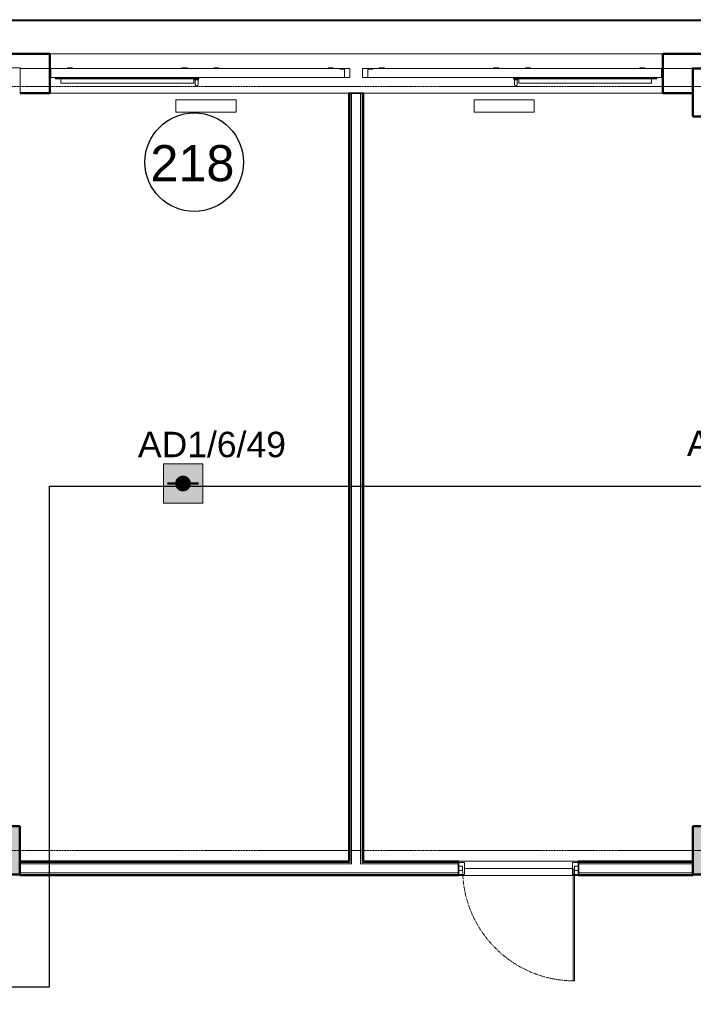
# Model space of a CAD drawing. Header units: millimetres. Extents: x -197461 to 862495, y -970068 to 63888.
# Tile 62 of 205: x -112601 to -106997, y -569734 to -561548. Entities that reach past the tile are written whole.
import ezdxf

# ---------------------------------------------------------------- set-up
doc = ezdxf.new("R2010")
doc.units = ezdxf.units.MM
doc.linetypes.add('CENTER', pattern=[50.8, 31.75, -6.35, 6.35, -6.35])
doc.linetypes.add('Grid Line', pattern=[22.225, 12.7, -3.175, 3.175, -3.175])
doc.layers.get('0').update_dxf_attribs({"linetype": 'CONTINUOUS'})
for name, color, linetype, lineweight in [('A-AREA-IDEN', 252, 'CONTINUOUS', 25), ('A-Door', 252, 'CONTINUOUS', 0), ('A-FLOR', 192, 'CONTINUOUS', 5), ('A-GLAZ', 151, 'CONTINUOUS', 5), ('A-MASS', 70, 'CONTINUOUS', 5), ('A-Wall', 252, 'CONTINUOUS', 0), ('G-IMPT', 8, 'CONTINUOUS', 5), ('I-WALL', 2, 'CONTINUOUS', 18), ('M-EQPM', 50, 'CONTINUOUS', 5), ('S-Cols', 52, 'CONTINUOUS', 0), ('S-GRID', 1, 'CONTINUOUS', 9)]:
    doc.layers.add(name, color=color, linetype=linetype, lineweight=lineweight)
doc.layers.add('UAS', color=240, linetype='CONTINUOUS')
doc.styles.add('ARIAL', font='arialbd.ttf')
doc.styles.add('Arial_3', font='arial.ttf', dxfattribs={"height": 300})

# ---------------------------------------------------------------- blocks, each defined once
blk = doc.blocks.new('PBL_BIOR_stiklotas_GEZE_02 - BIOR 1000 x 2100mm BIOR 1000 x 2100mm biroji-4009170-Otrā stāva plāns uz atzīmes 3_400')
at = {"layer": 'A-Door'}
for p, q in [((-500, 18), (-465, 18)), ((-465, 18), (-465, -18)), ((465, -18), (465, 18)), ((465, 18), (500, 18)), ((-465, -18), (-500, -18)), ((455, -5), (455, -935)), ((465, -5), (455, -5)), ((465, -5), (465, -935)), ((500, -18), (465, -18)), ((465, -935), (455, -935))]:
    blk.add_line(p, q, dxfattribs=at)
at = {"layer": 'A-Door', "color": 250, "linetype": 'CENTER', "lineweight": 5}
blk.add_line((465, -5), (465, -935), dxfattribs=at)
blk.add_arc((465, -5), 930, 180, 270, dxfattribs=at)
blk = doc.blocks.new('SchueCal_Schueco_AWS-75-BS-SI__Family-02_Type 2_5080x1480 - Schueco_AWS-75-BS-SI__Family-02__Type 2-3433120-Otrā stāva plāns uz atzīmes 3_400')
at = {"layer": 'G-IMPT'}
for p, q in [((-2457.2, 19), (-2457.2, -17.5)), ((-2457.2, 19), (-1352.3, 19)), ((-1352.3, 19), (-1352.3, -17.5)), ((-1339.3, -17.5), (-1339.3, 30.5)), ((-1315.3, 30.5), (-1315.3, -17.5)), ((1315.3, -17.5), (1315.3, 30.5)), ((1339.3, 30.5), (1339.3, -17.5)), ((1352.3, 19), (1352.3, -17.5)), ((1352.3, 19), (2457.2, 19)), ((2457.2, 19), (2457.2, -17.5)), ((-2540, -27.5), (-2540, -102.5)), ((-2540, -27.5), (-97, -27.5)), ((-2540, -102.5), (-2540, -27.5)), ((-2501, -22), (-2501, -17.5)), ((-2501, -17.5), (-2501, -22)), ((-2501, -17.5), (-1308.5, -17.5)), ((-2501, -22), (-1308.5, -22)), ((-2481.1, -27.5), (-2481.1, -22)), ((-2481.1, -22), (-2481.1, -27.5)), ((-1341.8, -17.5), (-1341.8, -8.5)), ((-1341.8, -8.5), (-1341.8, -17.5)), ((-1341.8, -17.5), (-1341.8, -8.5)), ((-1341.8, -8.5), (-1312.8, -8.5)), ((-1340.3, -8.5), (-1341.8, -8.5)), ((-1338.4, -8.5), (-1339.3, -8.5)), ((-1328.4, -22), (-1328.4, -27.5)), ((-1328.4, -22), (-1328.4, -27.5)), ((-1315.3, -8.5), (-1316.2, -8.5)), ((-1312.8, -8.5), (-1312.8, -17.5)), ((-1312.8, -8.5), (-1312.8, -17.5)), ((-1312.8, -8.5), (-1312.8, -17.5)), ((-1308.5, -22), (-1308.5, -17.5)), ((-1308.5, -17.5), (-1308.5, -22)), ((-97, -27.5), (-97, -97.5)), ((-97, -97.5), (-97, -27.5)), ((-97, -27.5), (-53, -27.5)), ((-53, -27.5), (-53, -102.5)), ((53, -102.5), (53, -27.5)), ((53, -27.5), (97, -27.5)), ((97, -27.5), (97, -97.5)), ((97, -27.5), (2540, -27.5)), ((97, -27.5), (97, -97.5)), ((1308.5, -22), (1308.5, -17.5)), ((1308.5, -17.5), (1308.5, -22)), ((1308.5, -17.5), (2501, -17.5)), ((1308.5, -22), (2501, -22)), ((1312.8, -17.5), (1312.8, -8.5)), ((1312.8, -8.5), (1341.8, -8.5)), ((1312.8, -17.5), (1312.8, -8.5)), ((1312.8, -17.5), (1312.8, -8.5)), ((1316.2, -8.5), (1315.3, -8.5)), ((1328.4, -27.5), (1328.4, -22)), ((1328.4, -22), (1328.4, -27.5)), ((1339.3, -8.5), (1338.4, -8.5)), ((1341.8, -8.5), (1340.3, -8.5)), ((1341.8, -8.5), (1341.8, -17.5)), ((1341.8, -8.5), (1341.8, -17.5)), ((1341.8, -17.5), (1341.8, -8.5)), ((2481.1, -22), (2481.1, -27.5)), ((2481.1, -22), (2481.1, -27.5)), ((2501, -22), (2501, -17.5)), ((2501, -17.5), (2501, -22)), ((2540, -102.5), (2540, -27.5)), ((2540, -27.5), (2540, -102.5)), ((-137.5, -102.5), (-2540, -102.5)), ((-2540, -102.5), (-1296.5, -102.5)), ((-2403, -104.5), (-2403, -102.5)), ((-2399, -108.5), (-2403, -104.5)), ((-2403, -104.5), (-2358, -104.5)), ((-2399, -108.5), (-2362, -108.5)), ((-2362, -108.5), (-2358, -104.5)), ((-2358, -102.5), (-2358, -104.5)), ((-1451.5, -104.5), (-1451.5, -102.5)), ((-1447.5, -108.5), (-1451.5, -104.5)), ((-1451.5, -104.5), (-1406.5, -104.5)), ((-1447.5, -108.5), (-1410.5, -108.5)), ((-1410.5, -108.5), (-1406.5, -104.5)), ((-1406.5, -102.5), (-1406.5, -104.5)), ((-1296.5, -102.5), (-63, -102.5)), ((-1186.5, -104.5), (-1186.5, -102.5)), ((-1182.5, -108.5), (-1186.5, -104.5)), ((-1186.5, -104.5), (-1141.5, -104.5)), ((-1182.5, -108.5), (-1145.5, -108.5)), ((-1145.5, -108.5), (-1141.5, -104.5)), ((-1141.5, -102.5), (-1141.5, -104.5)), ((-235, -104.5), (-235, -102.5)), ((-231, -108.5), (-235, -104.5)), ((-235, -104.5), (-190, -104.5)), ((-231, -108.5), (-194, -108.5)), ((-194, -108.5), (-190, -104.5)), ((-190, -102.5), (-190, -104.5)), ((-97, -97.5), (-137.5, -97.5)), ((-137.5, -97.5), (-137.5, -102.5)), ((-137.5, -102.5), (-137.5, -97.5)), ((-137.5, -97.5), (-97, -97.5)), ((-53, -102.5), (-137.5, -102.5)), ((137.5, -102.5), (53, -102.5)), ((63, -102.5), (1296.5, -102.5)), ((97, -97.5), (137.5, -97.5)), ((97, -97.5), (137.5, -97.5)), ((137.5, -97.5), (137.5, -102.5)), ((137.5, -97.5), (137.5, -102.5)), ((137.5, -102.5), (2540, -102.5)), ((190, -104.5), (190, -102.5)), ((194, -108.5), (190, -104.5)), ((190, -104.5), (235, -104.5)), ((194, -108.5), (231, -108.5)), ((231, -108.5), (235, -104.5)), ((235, -102.5), (235, -104.5)), ((1141.5, -104.5), (1141.5, -102.5)), ((1145.5, -108.5), (1141.5, -104.5)), ((1141.5, -104.5), (1186.5, -104.5)), ((1145.5, -108.5), (1182.5, -108.5)), ((1182.5, -108.5), (1186.5, -104.5)), ((1186.5, -102.5), (1186.5, -104.5)), ((1296.5, -102.5), (2540, -102.5)), ((1406.5, -104.5), (1406.5, -102.5)), ((1410.5, -108.5), (1406.5, -104.5)), ((1406.5, -104.5), (1451.5, -104.5)), ((1410.5, -108.5), (1447.5, -108.5)), ((1447.5, -108.5), (1451.5, -104.5)), ((1451.5, -102.5), (1451.5, -104.5)), ((2358, -104.5), (2358, -102.5)), ((2362, -108.5), (2358, -104.5)), ((2358, -104.5), (2403, -104.5)), ((2362, -108.5), (2399, -108.5)), ((2399, -108.5), (2403, -104.5)), ((2403, -102.5), (2403, -104.5))]:
    blk.add_line(p, q, dxfattribs=at)
at = {"layer": 'G-IMPT', "flags": 128}
for points in [[(-1339.3, 30.5), (-1335.8, 39), (-1327.3, 42.5)], [(-1327.3, 42.5), (-1335.8, 39), (-1339.3, 30.5)], [(-1315.3, 30.5), (-1318.8, 39), (-1327.3, 42.5)], [(-1327.3, 42.5), (-1318.8, 39), (-1315.3, 30.5)], [(1315.3, 30.5), (1318.8, 39), (1327.3, 42.5)], [(1327.3, 42.5), (1318.8, 39), (1315.3, 30.5)], [(1339.3, 30.5), (1335.8, 39), (1327.3, 42.5)], [(1327.3, 42.5), (1335.8, 39), (1339.3, 30.5)], [(-2397.8, -106.5), (-2397.8, -106.5), (-2397.8, -106.6), (-2397.8, -106.6), (-2397.8, -106.7), (-2397.8, -106.7), (-2397.8, -106.7), (-2397.8, -106.8), (-2397.8, -106.8), (-2397.8, -106.9), (-2397.8, -106.9), (-2397.8, -106.9), (-2397.9, -107), (-2397.9, -107), (-2397.9, -107), (-2397.9, -107.1), (-2397.9, -107.1), (-2398, -107.1), (-2398, -107.2), (-2398, -107.2), (-2398.1, -107.2), (-2398.1, -107.2), (-2398.1, -107.3), (-2398.1, -107.3), (-2398.2, -107.3), (-2398.2, -107.3), (-2398.2, -107.4), (-2398.3, -107.4), (-2398.3, -107.4), (-2398.4, -107.4), (-2398.4, -107.4), (-2398.4, -107.4), (-2398.5, -107.5), (-2398.5, -107.5), (-2398.5, -107.5), (-2398.6, -107.5), (-2398.6, -107.5)], [(-2362.4, -107.5), (-2362.4, -107.5), (-2362.5, -107.5), (-2362.5, -107.5), (-2362.6, -107.5), (-2362.6, -107.4), (-2362.6, -107.4), (-2362.7, -107.4), (-2362.7, -107.4), (-2362.7, -107.4), (-2362.8, -107.4), (-2362.8, -107.3), (-2362.8, -107.3), (-2362.9, -107.3), (-2362.9, -107.3), (-2362.9, -107.2), (-2363, -107.2), (-2363, -107.2), (-2363, -107.1), (-2363, -107.1), (-2363.1, -107.1), (-2363.1, -107), (-2363.1, -107), (-2363.1, -107), (-2363.1, -106.9), (-2363.2, -106.9), (-2363.2, -106.9), (-2363.2, -106.8), (-2363.2, -106.8), (-2363.2, -106.8), (-2363.2, -106.7), (-2363.2, -106.7), (-2363.2, -106.6), (-2363.2, -106.6), (-2363.2, -106.6), (-2363.3, -106.5), (-2363.3, -106.5)], [(-1446.3, -106.5), (-1446.3, -106.5), (-1446.3, -106.6), (-1446.3, -106.6), (-1446.3, -106.7), (-1446.3, -106.7), (-1446.3, -106.7), (-1446.3, -106.8), (-1446.3, -106.8), (-1446.3, -106.9), (-1446.3, -106.9), (-1446.3, -106.9), (-1446.4, -107), (-1446.4, -107), (-1446.4, -107), (-1446.4, -107.1), (-1446.4, -107.1), (-1446.5, -107.1), (-1446.5, -107.2), (-1446.5, -107.2), (-1446.6, -107.2), (-1446.6, -107.2), (-1446.6, -107.3), (-1446.6, -107.3), (-1446.7, -107.3), (-1446.7, -107.3), (-1446.7, -107.4), (-1446.8, -107.4), (-1446.8, -107.4), (-1446.9, -107.4), (-1446.9, -107.4), (-1446.9, -107.4), (-1447, -107.5), (-1447, -107.5), (-1447, -107.5), (-1447.1, -107.5), (-1447.1, -107.5)], [(-1410.9, -107.5), (-1410.9, -107.5), (-1411, -107.5), (-1411, -107.5), (-1411.1, -107.5), (-1411.1, -107.4), (-1411.1, -107.4), (-1411.2, -107.4), (-1411.2, -107.4), (-1411.2, -107.4), (-1411.3, -107.4), (-1411.3, -107.3), (-1411.3, -107.3), (-1411.4, -107.3), (-1411.4, -107.3), (-1411.4, -107.2), (-1411.5, -107.2), (-1411.5, -107.2), (-1411.5, -107.1), (-1411.5, -107.1), (-1411.6, -107.1), (-1411.6, -107), (-1411.6, -107), (-1411.6, -107), (-1411.6, -106.9), (-1411.7, -106.9), (-1411.7, -106.9), (-1411.7, -106.8), (-1411.7, -106.8), (-1411.7, -106.8), (-1411.7, -106.7), (-1411.7, -106.7), (-1411.7, -106.6), (-1411.7, -106.6), (-1411.7, -106.6), (-1411.8, -106.5), (-1411.8, -106.5)], [(-1181.3, -106.5), (-1181.3, -106.5), (-1181.3, -106.6), (-1181.3, -106.6), (-1181.3, -106.7), (-1181.3, -106.7), (-1181.3, -106.7), (-1181.3, -106.8), (-1181.3, -106.8), (-1181.3, -106.9), (-1181.3, -106.9), (-1181.3, -106.9), (-1181.4, -107), (-1181.4, -107), (-1181.4, -107), (-1181.4, -107.1), (-1181.4, -107.1), (-1181.5, -107.1), (-1181.5, -107.2), (-1181.5, -107.2), (-1181.6, -107.2), (-1181.6, -107.2), (-1181.6, -107.3), (-1181.6, -107.3), (-1181.7, -107.3), (-1181.7, -107.3), (-1181.7, -107.4), (-1181.8, -107.4), (-1181.8, -107.4), (-1181.9, -107.4), (-1181.9, -107.4), (-1181.9, -107.4), (-1182, -107.5), (-1182, -107.5), (-1182, -107.5), (-1182.1, -107.5), (-1182.1, -107.5)], [(-1145.9, -107.5), (-1145.9, -107.5), (-1146, -107.5), (-1146, -107.5), (-1146.1, -107.5), (-1146.1, -107.4), (-1146.1, -107.4), (-1146.2, -107.4), (-1146.2, -107.4), (-1146.2, -107.4), (-1146.3, -107.4), (-1146.3, -107.3), (-1146.3, -107.3), (-1146.4, -107.3), (-1146.4, -107.3), (-1146.4, -107.2), (-1146.5, -107.2), (-1146.5, -107.2), (-1146.5, -107.1), (-1146.5, -107.1), (-1146.6, -107.1), (-1146.6, -107), (-1146.6, -107), (-1146.6, -107), (-1146.6, -106.9), (-1146.7, -106.9), (-1146.7, -106.9), (-1146.7, -106.8), (-1146.7, -106.8), (-1146.7, -106.8), (-1146.7, -106.7), (-1146.7, -106.7), (-1146.7, -106.6), (-1146.7, -106.6), (-1146.7, -106.6), (-1146.8, -106.5), (-1146.8, -106.5)], [(-229.8, -106.5), (-229.8, -106.5), (-229.8, -106.6), (-229.8, -106.6), (-229.8, -106.7), (-229.8, -106.7), (-229.8, -106.7), (-229.8, -106.8), (-229.8, -106.8), (-229.8, -106.9), (-229.8, -106.9), (-229.8, -106.9), (-229.9, -107), (-229.9, -107), (-229.9, -107), (-229.9, -107.1), (-229.9, -107.1), (-230, -107.1), (-230, -107.2), (-230, -107.2), (-230.1, -107.2), (-230.1, -107.2), (-230.1, -107.3), (-230.1, -107.3), (-230.2, -107.3), (-230.2, -107.3), (-230.2, -107.4), (-230.3, -107.4), (-230.3, -107.4), (-230.4, -107.4), (-230.4, -107.4), (-230.4, -107.4), (-230.5, -107.5), (-230.5, -107.5), (-230.5, -107.5), (-230.6, -107.5), (-230.6, -107.5)], [(-194.4, -107.5), (-194.4, -107.5), (-194.5, -107.5), (-194.5, -107.5), (-194.6, -107.5), (-194.6, -107.4), (-194.6, -107.4), (-194.7, -107.4), (-194.7, -107.4), (-194.7, -107.4), (-194.8, -107.4), (-194.8, -107.3), (-194.8, -107.3), (-194.9, -107.3), (-194.9, -107.3), (-194.9, -107.2), (-195, -107.2), (-195, -107.2), (-195, -107.1), (-195, -107.1), (-195.1, -107.1), (-195.1, -107), (-195.1, -107), (-195.1, -107), (-195.1, -106.9), (-195.2, -106.9), (-195.2, -106.9), (-195.2, -106.8), (-195.2, -106.8), (-195.2, -106.8), (-195.2, -106.7), (-195.2, -106.7), (-195.2, -106.6), (-195.2, -106.6), (-195.2, -106.6), (-195.3, -106.5), (-195.3, -106.5)], [(195.2, -106.5), (195.2, -106.5), (195.2, -106.6), (195.2, -106.6), (195.2, -106.7), (195.2, -106.7), (195.2, -106.7), (195.2, -106.8), (195.2, -106.8), (195.2, -106.9), (195.2, -106.9), (195.2, -106.9), (195.1, -107), (195.1, -107), (195.1, -107), (195.1, -107.1), (195.1, -107.1), (195, -107.1), (195, -107.2), (195, -107.2), (194.9, -107.2), (194.9, -107.2), (194.9, -107.3), (194.9, -107.3), (194.8, -107.3), (194.8, -107.3), (194.8, -107.4), (194.7, -107.4), (194.7, -107.4), (194.6, -107.4), (194.6, -107.4), (194.6, -107.4), (194.5, -107.5), (194.5, -107.5), (194.5, -107.5), (194.4, -107.5), (194.4, -107.5)], [(230.6, -107.5), (230.6, -107.5), (230.5, -107.5), (230.5, -107.5), (230.4, -107.5), (230.4, -107.4), (230.4, -107.4), (230.3, -107.4), (230.3, -107.4), (230.3, -107.4), (230.2, -107.4), (230.2, -107.3), (230.2, -107.3), (230.1, -107.3), (230.1, -107.3), (230.1, -107.2), (230, -107.2), (230, -107.2), (230, -107.1), (230, -107.1), (229.9, -107.1), (229.9, -107), (229.9, -107), (229.9, -107), (229.9, -106.9), (229.8, -106.9), (229.8, -106.9), (229.8, -106.8), (229.8, -106.8), (229.8, -106.8), (229.8, -106.7), (229.8, -106.7), (229.8, -106.6), (229.8, -106.6), (229.8, -106.6), (229.7, -106.5), (229.7, -106.5)], [(1146.7, -106.5), (1146.7, -106.5), (1146.7, -106.6), (1146.7, -106.6), (1146.7, -106.7), (1146.7, -106.7), (1146.7, -106.7), (1146.7, -106.8), (1146.7, -106.8), (1146.7, -106.9), (1146.7, -106.9), (1146.7, -106.9), (1146.6, -107), (1146.6, -107), (1146.6, -107), (1146.6, -107.1), (1146.6, -107.1), (1146.5, -107.1), (1146.5, -107.2), (1146.5, -107.2), (1146.4, -107.2), (1146.4, -107.2), (1146.4, -107.3), (1146.4, -107.3), (1146.3, -107.3), (1146.3, -107.3), (1146.3, -107.4), (1146.2, -107.4), (1146.2, -107.4), (1146.1, -107.4), (1146.1, -107.4), (1146.1, -107.4), (1146, -107.5), (1146, -107.5), (1146, -107.5), (1145.9, -107.5), (1145.9, -107.5)], [(1182.1, -107.5), (1182.1, -107.5), (1182, -107.5), (1182, -107.5), (1181.9, -107.5), (1181.9, -107.4), (1181.9, -107.4), (1181.8, -107.4), (1181.8, -107.4), (1181.8, -107.4), (1181.7, -107.4), (1181.7, -107.3), (1181.7, -107.3), (1181.6, -107.3), (1181.6, -107.3), (1181.6, -107.2), (1181.5, -107.2), (1181.5, -107.2), (1181.5, -107.1), (1181.5, -107.1), (1181.4, -107.1), (1181.4, -107), (1181.4, -107), (1181.4, -107), (1181.4, -106.9), (1181.3, -106.9), (1181.3, -106.9), (1181.3, -106.8), (1181.3, -106.8), (1181.3, -106.8), (1181.3, -106.7), (1181.3, -106.7), (1181.3, -106.6), (1181.3, -106.6), (1181.3, -106.6), (1181.2, -106.5), (1181.2, -106.5)], [(1411.7, -106.5), (1411.7, -106.5), (1411.7, -106.6), (1411.7, -106.6), (1411.7, -106.7), (1411.7, -106.7), (1411.7, -106.7), (1411.7, -106.8), (1411.7, -106.8), (1411.7, -106.9), (1411.7, -106.9), (1411.7, -106.9), (1411.6, -107), (1411.6, -107), (1411.6, -107), (1411.6, -107.1), (1411.6, -107.1), (1411.5, -107.1), (1411.5, -107.2), (1411.5, -107.2), (1411.4, -107.2), (1411.4, -107.2), (1411.4, -107.3), (1411.4, -107.3), (1411.3, -107.3), (1411.3, -107.3), (1411.3, -107.4), (1411.2, -107.4), (1411.2, -107.4), (1411.1, -107.4), (1411.1, -107.4), (1411.1, -107.4), (1411, -107.5), (1411, -107.5), (1411, -107.5), (1410.9, -107.5), (1410.9, -107.5)], [(1447.1, -107.5), (1447.1, -107.5), (1447, -107.5), (1447, -107.5), (1446.9, -107.5), (1446.9, -107.4), (1446.9, -107.4), (1446.8, -107.4), (1446.8, -107.4), (1446.8, -107.4), (1446.7, -107.4), (1446.7, -107.3), (1446.7, -107.3), (1446.6, -107.3), (1446.6, -107.3), (1446.6, -107.2), (1446.5, -107.2), (1446.5, -107.2), (1446.5, -107.1), (1446.5, -107.1), (1446.4, -107.1), (1446.4, -107), (1446.4, -107), (1446.4, -107), (1446.4, -106.9), (1446.3, -106.9), (1446.3, -106.9), (1446.3, -106.8), (1446.3, -106.8), (1446.3, -106.8), (1446.3, -106.7), (1446.3, -106.7), (1446.3, -106.6), (1446.3, -106.6), (1446.3, -106.6), (1446.2, -106.5), (1446.2, -106.5)], [(2363.2, -106.5), (2363.2, -106.5), (2363.2, -106.6), (2363.2, -106.6), (2363.2, -106.7), (2363.2, -106.7), (2363.2, -106.7), (2363.2, -106.8), (2363.2, -106.8), (2363.2, -106.9), (2363.2, -106.9), (2363.2, -106.9), (2363.1, -107), (2363.1, -107), (2363.1, -107), (2363.1, -107.1), (2363.1, -107.1), (2363, -107.1), (2363, -107.2), (2363, -107.2), (2362.9, -107.2), (2362.9, -107.2), (2362.9, -107.3), (2362.9, -107.3), (2362.8, -107.3), (2362.8, -107.3), (2362.8, -107.4), (2362.7, -107.4), (2362.7, -107.4), (2362.6, -107.4), (2362.6, -107.4), (2362.6, -107.4), (2362.5, -107.5), (2362.5, -107.5), (2362.5, -107.5), (2362.4, -107.5), (2362.4, -107.5)], [(2398.6, -107.5), (2398.6, -107.5), (2398.5, -107.5), (2398.5, -107.5), (2398.4, -107.5), (2398.4, -107.4), (2398.4, -107.4), (2398.3, -107.4), (2398.3, -107.4), (2398.3, -107.4), (2398.2, -107.4), (2398.2, -107.3), (2398.2, -107.3), (2398.1, -107.3), (2398.1, -107.3), (2398.1, -107.2), (2398, -107.2), (2398, -107.2), (2398, -107.1), (2398, -107.1), (2397.9, -107.1), (2397.9, -107), (2397.9, -107), (2397.9, -107), (2397.9, -106.9), (2397.8, -106.9), (2397.8, -106.9), (2397.8, -106.8), (2397.8, -106.8), (2397.8, -106.8), (2397.8, -106.7), (2397.8, -106.7), (2397.8, -106.6), (2397.8, -106.6), (2397.8, -106.6), (2397.8, -106.5), (2397.8, -106.5)]]:
    blk.add_lwpolyline(points, dxfattribs=at)
blk = doc.blocks.new('SchueCal_Schueco_AWS-75-BS-SI__Family-02_Type 2_5080x1480 - Type 2-3433124-Otrā stāva plāns uz atzīmes 3_400')
at = {"extrusion": (0, 0, -1), "zscale": -1, "rotation": 180}
blk.add_blockref('SchueCal_Schueco_AWS-75-BS-SI__Family-02_Type 2_5080x1480 - Schueco_AWS-75-BS-SI__Family-02__Type 2-3433120-Otrā stāva plāns uz atzīmes 3_400', (0, 0), dxfattribs=at)
blk = doc.blocks.new('788507_788512_ventil compact cv22 h_ 500mm - wysokość 500mm-2149061-Otrā stāva plāns uz atzīmes 3_400')
at = {"layer": 'M-EQPM', "color": 252}
for p, q in [((0, 0), (500, 0)), ((0, 0), (0, -102)), ((500, 0), (500, -102)), ((500, -102), (0, -102))]:
    blk.add_line(p, q, dxfattribs=at)
blk = doc.blocks.new('PBL_telpnu_numeracija_0001 - PBL telpas NUMERĀCIJA-1342367-Otrā stāva plāns uz atzīmes 3_400')
at = {"layer": 'A-AREA-IDEN'}
blk.add_circle((0.034, 0.024), 2.733, dxfattribs=at)
blk = doc.blocks.new('AD-proj')
at = {"lineweight": 5}
blk.add_lwpolyline([(-250, -250), (250, -250), (250, 250), (-250, 250)], close=True, dxfattribs=at)
at = {"const_width": 30}
blk.add_lwpolyline([(-200, 0), (200, 0)], dxfattribs=at)
at = {"const_width": 100}
blk.add_lwpolyline([(-50, 0, 1), (50, 0, 1)], format="xyb", close=True, dxfattribs=at)

msp = doc.modelspace()

# ---------------------------------------------------------------- hatches: boundary and pattern name
at = {"layer": 'A-Wall', "true_color": 0x636466}
h = msp.add_hatch(color=251, dxfattribs=at)
h.paths.add_polyline_path([(-107005.96639, -562159.39191), (-107005.96639, -562154.39191), (-107250.96639, -562154.39191), (-107250.96639, -562159.39191), (-107153.37754, -562159.39191)], flags=0)
h.paths.add_polyline_path([(-112350.96639, -562159.39191), (-112350.96639, -562154.39191), (-112595.96639, -562154.45869), (-112595.96639, -562159.39191)], flags=0)
at = {"layer": 'S-Cols', "true_color": 0x636466}
for points in [[(-112820.3449, -568654.39191), (-112600.96639, -568654.39191), (-112600.96639, -568254.39191), (-113000.96639, -568254.39191), (-113000.96639, -568654.39141)], [(-106816.86613, -568654.39191), (-106600.96639, -568654.39191), (-106600.96639, -568254.39191), (-107000.96639, -568254.39191), (-107000.96639, -568654.39191)]]:
    msp.add_hatch(color=251, dxfattribs=at).paths.add_polyline_path(points, flags=0)
at = {"layer": 'UAS', "lineweight": 50, "true_color": 0xffffff}
h = msp.add_hatch(color=7, dxfattribs=at)
h.dxf.hatch_style = 1
h.paths.add_polyline_path([(-111274.90967, -565404.7829), (-111209.43873, -565404.7829, 1)], flags=16)
h.paths.add_polyline_path([(-111078.49685, -565568.46025), (-111078.49685, -565241.10555), (-111405.85155, -565241.10555), (-111405.85155, -565568.46025)])

# ---------------------------------------------------------------- linework, layer by layer
at = {"color": 251, "lineweight": 5, "true_color": 0x636466}
for p, q in [((-107258.96601, -561548.41289), (-112342.96578, -561548.41289)), ((-112342.96578, -561558.41289), (-107258.96601, -561558.41289))]:
    msp.add_line(p, q, dxfattribs=at)
at = {"layer": 'A-FLOR', "color": 251, "true_color": 0x636466}
for p, q in [((-112595.96639, -562154.32537), (-112600.96153, -562154.32513)), ((-107000.96639, -562154.39191), (-107005.96639, -562154.39191)), ((-112795.94665, -568254.05615), (-112600.9591, -568254.06563)), ((-112600.9591, -568254.06563), (-112600.95912, -568254.39191)), ((-108950.96639, -568554.39191), (-108900.96639, -568554.39191)), ((-108900.96639, -568554.39191), (-108900.96639, -568654.39191)), ((-108000.96639, -568654.39191), (-108000.96639, -568554.39191)), ((-108000.96639, -568554.39191), (-107950.96639, -568554.39191)), ((-108900.96639, -568654.39191), (-108950.96639, -568654.39191)), ((-108900.96639, -568604.39191), (-108000.96639, -568604.39191)), ((-107950.96639, -568654.39191), (-108000.96639, -568654.39191))]:
    msp.add_line(p, q, dxfattribs=at)
at = {"layer": 'A-MASS', "color": 251, "lineweight": 18, "true_color": 0x636466}
for p, q in [((-112342.96578, -561548.41289), (-114828.96623, -561548.41289)), ((-112342.96578, -561558.41289), (-112342.96578, -561548.41289)), ((-107258.96601, -561548.41289), (-107258.96601, -561558.41289)), ((-106342.96651, -561548.41289), (-107258.96601, -561548.41289)), ((-114828.96623, -561558.41289), (-112342.96578, -561558.41289)), ((-107258.96601, -561558.41289), (-106342.96651, -561558.41289))]:
    msp.add_line(p, q, dxfattribs=at)
at = {"layer": 'A-Wall', "color": 251, "lineweight": 50, "true_color": 0x636466}
for p, q in [((-112350.96639, -561833.39191), (-114876.17628, -561833.39191)), ((-112350.96639, -562159.39191), (-112350.96639, -561833.39191)), ((-106350.96639, -561833.39191), (-107250.96639, -561833.39191)), ((-107250.96639, -561833.39191), (-107250.96639, -562159.39191)), ((-112595.96639, -562159.39191), (-112350.96639, -562159.39191)), ((-107250.96639, -562159.39191), (-107005.96639, -562159.39191))]:
    msp.add_line(p, q, dxfattribs=at)
at = {"layer": 'A-Wall', "color": 251, "lineweight": 5, "true_color": 0x636466}
for p, q in [((-112350.96639, -561834.39191), (-114876.17628, -561834.39191)), ((-106350.96639, -561834.39191), (-107250.96639, -561834.39191)), ((-112350.96639, -561954.39191), (-112595.96639, -561954.39191)), ((-112595.96639, -561954.39191), (-112595.96639, -562159.39191)), ((-112595.96639, -561954.39191), (-112350.96639, -561954.39191)), ((-107005.96639, -561954.39191), (-107250.96639, -561954.39191)), ((-107250.96639, -561954.39191), (-107005.96639, -561954.39191)), ((-107005.96639, -562159.39191), (-107005.96639, -561954.39191)), ((-112350.96639, -562154.39191), (-112595.96639, -562154.39191)), ((-109861.87791, -562159.39191), (-112350.96639, -562159.39191)), ((-109851.87791, -568554.39191), (-109851.87791, -562159.39191)), ((-109839.37791, -568566.89191), (-109839.37791, -562159.39191)), ((-109764.37791, -568566.89191), (-109764.37791, -562159.39191)), ((-109751.87791, -568554.39191), (-109751.87791, -562159.39191)), ((-107250.96639, -562159.39191), (-109741.87791, -562159.39191)), ((-107005.96639, -562154.39191), (-107250.96639, -562154.39191)), ((-112600.96639, -568554.39191), (-109851.87791, -568554.39191)), ((-112600.96639, -568566.89191), (-109839.37791, -568566.89191)), ((-109764.37791, -568566.89191), (-108950.96639, -568566.89191)), ((-109751.87791, -568554.39191), (-108950.96639, -568554.39191)), ((-107950.96639, -568554.39191), (-107000.96639, -568554.39191)), ((-107950.96639, -568566.89191), (-107000.96639, -568566.89191)), ((-112600.96639, -568641.89191), (-108950.96639, -568641.89191)), ((-112600.96639, -568654.39191), (-108950.96639, -568654.39191)), ((-107950.96639, -568641.89191), (-107000.96639, -568641.89191)), ((-107950.96639, -568654.39191), (-107000.96639, -568654.39191))]:
    msp.add_line(p, q, dxfattribs=at)
at = {"layer": 'A-Wall', "color": 251, "true_color": 0x636466}
for p, q in [((-112350.96639, -561833.39191), (-107250.96639, -561833.39191)), ((-113005.96639, -561949.39191), (-112595.96639, -561949.39191)), ((-112595.96639, -561949.39191), (-112595.96639, -561954.39191)), ((-107005.96639, -561954.39191), (-107005.96639, -561949.39191)), ((-107005.96639, -561949.39191), (-106595.96639, -561949.39191))]:
    msp.add_line(p, q, dxfattribs=at)
at = {"layer": 'I-WALL', "color": 251, "lineweight": 35, "true_color": 0x636466}
for p, q in [((-109861.87791, -562159.39191), (-109861.87791, -568544.39191)), ((-109741.87791, -562159.39191), (-109861.87791, -562159.39191)), ((-109741.87791, -568544.39191), (-109741.87791, -562159.39191)), ((-109861.87791, -568544.39191), (-112600.96639, -568544.39191)), ((-112600.96639, -568544.39191), (-112600.96639, -568664.39191)), ((-108950.96639, -568544.39191), (-109741.87791, -568544.39191)), ((-108950.96639, -568664.39191), (-108950.96639, -568544.39191)), ((-107000.96639, -568544.39191), (-107950.96639, -568544.39191)), ((-107950.96639, -568544.39191), (-107950.96639, -568664.39191)), ((-107000.96639, -568664.39191), (-107000.96639, -568544.39191)), ((-112600.96639, -568664.39191), (-108950.96639, -568664.39191)), ((-107950.96639, -568664.39191), (-107000.96639, -568664.39191))]:
    msp.add_line(p, q, dxfattribs=at)
at = {"layer": 'I-WALL', "color": 251, "lineweight": 5, "true_color": 0x636466}
for p, q in [((-108950.96639, -568544.39191), (-107950.96639, -568544.39191)), ((-107950.96639, -568664.39191), (-108950.96639, -568664.39191))]:
    msp.add_line(p, q, dxfattribs=at)
at = {"layer": 'S-Cols', "color": 251, "lineweight": 50, "true_color": 0x636466}
for p, q in [((-107000.96639, -561954.39191), (-107000.96639, -562354.39191)), ((-106600.96639, -561954.39191), (-107000.96639, -561954.39191)), ((-107000.96639, -562354.39191), (-106600.96639, -562354.39191)), ((-112600.96639, -568254.39191), (-113000.96639, -568254.39191)), ((-112600.96639, -568654.39191), (-112600.96639, -568254.39191)), ((-107000.96639, -568254.39191), (-107000.96639, -568654.39191)), ((-106600.96639, -568254.39191), (-107000.96639, -568254.39191)), ((-113000.96639, -568654.39191), (-112600.96639, -568654.39191)), ((-107000.96639, -568654.39191), (-106600.96639, -568654.39191))]:
    msp.add_line(p, q, dxfattribs=at)
at = {"layer": 'S-GRID', "color": 251, "linetype": 'Grid Line', "true_color": 0x636466}
for p, q in [((-84476.21451, -562104.39191), (-124800.96639, -562104.39191)), ((-84476.21451, -568454.39191), (-124800.96639, -568454.39191))]:
    msp.add_line(p, q, dxfattribs=at)
at = {"layer": 'UAS', "color": 1}
msp.add_lwpolyline([(-84389.52139, -573934.12589), (-117383.49663, -573934.12589), (-117383.49663, -565319.41468), (-114364.24789, -565319.41468), (-114364.24789, -569401.91485), (-114921.82743, -569401.91485), (-114921.82743, -569587.66257), (-112353.53226, -569587.66257), (-112353.53226, -565427.33639), (-101990.6816, -565427.33639), (-101990.6816, -569677.78276), (-101939.62307, -569677.78276), (-101939.62307, -565427.33639), (-89482.10232, -565427.33639)], dxfattribs=at)

# ---------------------------------------------------------------- block references
at = {"layer": 'A-AREA-IDEN', "color": 251, "true_color": 0x636466, "xscale": 149.9999999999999, "yscale": 149.9999999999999, "zscale": 149.9999999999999}
msp.add_blockref('PBL_telpnu_numeracija_0001 - PBL telpas NUMERĀCIJA-1342367-Otrā stāva plāns uz atzīmes 3_400', (-111153.76598, -562736.85268), dxfattribs=at)
at = {"layer": 'A-Door', "color": 251, "true_color": 0x636466}
msp.add_blockref('PBL_BIOR_stiklotas_GEZE_02 - BIOR 1000 x 2100mm BIOR 1000 x 2100mm biroji-4009170-Otrā stāva plāns uz atzīmes 3_400', (-108450.96639, -568604.39191), dxfattribs=at)
at = {"layer": 'A-GLAZ', "color": 251, "true_color": 0x636466}
msp.add_blockref('SchueCal_Schueco_AWS-75-BS-SI__Family-02_Type 2_5080x1480 - Type 2-3433124-Otrā stāva plāns uz atzīmes 3_400', (-109800.96639, -562056.89191), dxfattribs=at)
at = {"layer": 'M-EQPM', "color": 251, "true_color": 0x636466}
for p in [(-111301.19384, -562214.39191), (-108819.84779, -562214.39191)]:
    msp.add_blockref('788507_788512_ventil compact cv22 h_ 500mm - wysokość 500mm-2149061-Otrā stāva plāns uz atzīmes 3_400', p, dxfattribs=at)
at = {"layer": 'UAS', "xscale": 0.6547093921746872, "yscale": 0.6547093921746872, "zscale": 0.6547093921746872}
msp.add_blockref('AD-proj', (-111242.1742, -565404.7829), dxfattribs=at)

# ---------------------------------------------------------------- texts
at = {"layer": 'A-AREA-IDEN', "color": 251, "lineweight": 9, "true_color": 0x636466, "insert": (-111513.88608, -562590.9735), "char_height": 300, "width": 865.8225, "attachment_point": 1, "style": 'Arial_3'}
msp.add_mtext('218', dxfattribs=at)
at = {"layer": 'UAS', "color": 251, "linetype": 'Continuous', "lineweight": 20, "true_color": 0x636466, "insert": (-106434.36126, -565071.96685), "char_height": 211.4384766, "width": 1051.7117129, "attachment_point": 5, "style": 'ARIAL', "bg_fill": 3, "box_fill_scale": 1.1, "bg_fill_color": 256, "bg_fill_transparency": 0}
msp.add_mtext('\\A1;{\\fArial|b0|i0|c186|p34;\\C1;AD1/6/50}', dxfattribs=at)

# ---------------------------------------------------------------- next in the draw order: texts
at = {"layer": 'UAS', "color": 251, "linetype": 'Continuous', "lineweight": 20, "true_color": 0x636466, "insert": (-111001.52626, -565081.45948), "char_height": 211.4384766, "width": 1051.7117129, "attachment_point": 5, "style": 'ARIAL', "bg_fill": 3, "box_fill_scale": 1.1, "bg_fill_color": 256, "bg_fill_transparency": 0}
msp.add_mtext('\\A1;{\\fArial|b0|i0|c186|p34;\\C1;AD1/6/49}', dxfattribs=at)

doc.saveas('drawing.dxf')
